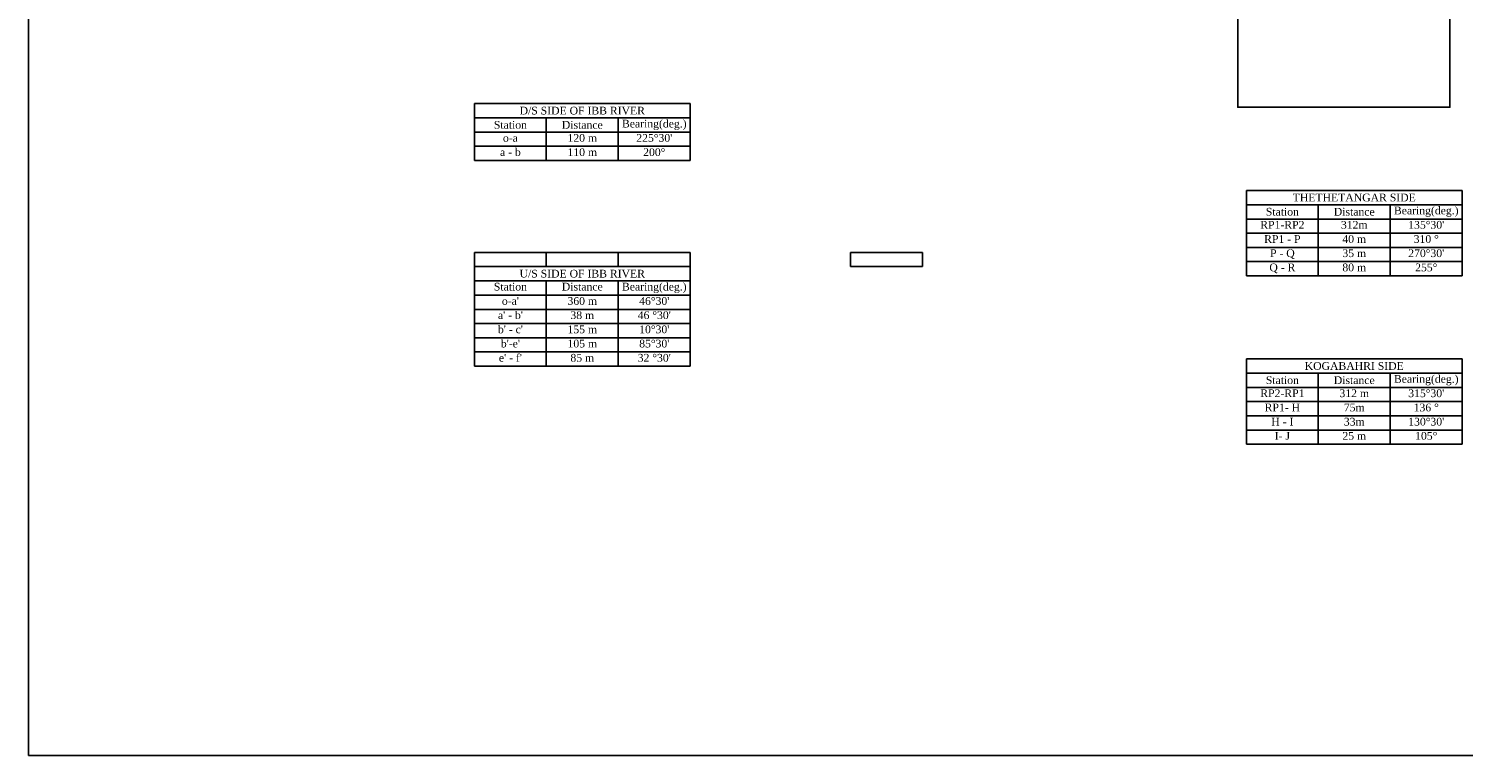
# Model space of a CAD drawing. Header units: millimetres. Extents: x 14111 to 16954, y -2164 to 951.
# Tile 1 of 5: x 14111 to 15223, y -2164 to -1602. Entities that reach past the tile are written whole.
import ezdxf

# ---------------------------------------------------------------- set-up
doc = ezdxf.new("R2010")
doc.units = ezdxf.units.MM
doc.styles.get("Standard").update_dxf_attribs({"font": 'times.ttf', "height": 6})

# ---------------------------------------------------------------- blocks, each defined once
blk = doc.blocks.new('*T13')
at = {"color": 0, "lineweight": -2, "ltscale": 100}
for p, q in [((0, 0), (55.7, 0)), ((0, 0), (0, -11)), ((55.7, 0), (111.5, 0)), ((111.5, 0), (167.2, 0)), ((167.2, 0), (167.2, -11)), ((0, -11), (55.7, -11)), ((0, -11), (0, -22.1)), ((55.7, -11), (111.5, -11)), ((55.7, -11), (55.7, -22.1)), ((111.5, -11), (167.2, -11)), ((111.5, -11), (111.5, -22.1)), ((167.2, -11), (167.2, -22.1)), ((0, -22.1), (55.7, -22.1)), ((0, -22.1), (0, -33.1)), ((55.7, -22.1), (111.5, -22.1)), ((55.7, -22.1), (55.7, -33.1)), ((111.5, -22.1), (167.2, -22.1)), ((111.5, -22.1), (111.5, -33.1)), ((167.2, -22.1), (167.2, -33.1)), ((0, -33.1), (55.7, -33.1)), ((0, -33.1), (0, -44.1)), ((55.7, -33.1), (111.5, -33.1)), ((55.7, -33.1), (55.7, -44.1)), ((111.5, -33.1), (167.2, -33.1)), ((111.5, -33.1), (111.5, -44.1)), ((167.2, -33.1), (167.2, -44.1)), ((0, -44.1), (55.7, -44.1)), ((0, -44.1), (0, -55.1)), ((55.7, -44.1), (111.5, -44.1)), ((55.7, -44.1), (55.7, -55.1)), ((111.5, -44.1), (167.2, -44.1)), ((111.5, -44.1), (111.5, -55.1)), ((167.2, -44.1), (167.2, -55.1)), ((0, -55.1), (55.7, -55.1)), ((0, -55.1), (0, -66.1)), ((55.7, -55.1), (111.5, -55.1)), ((55.7, -55.1), (55.7, -66.1)), ((111.5, -55.1), (167.2, -55.1)), ((111.5, -55.1), (111.5, -66.1)), ((167.2, -55.1), (167.2, -66.1)), ((0, -66.1), (55.7, -66.1)), ((55.7, -66.1), (111.5, -66.1)), ((111.5, -66.1), (167.2, -66.1))]:
    blk.add_line(p, q, dxfattribs=at)
at = {"color": 0, "ltscale": 100, "char_height": 6}
for s, insert, width, attachment_point in [('KOGABAHRI SIDE', (83.6, -5.5), 164.233, 5), ('Station', (27.9, -16.5), 52.744, 5), ('Distance', (83.6, -16.5), 52.744, 5), ('Bearing(deg.)', (139.4, -16.5), 52.744, 5), ('RP2-RP1', (27.9, -23.6), 52.744, 2), ('312 m', (83.6, -23.6), 52.744, 2), ("315%%D30'", (139.4, -23.6), 52.744, 2), ('RP1- H', (27.9, -34.6), 52.744, 2), ('75m', (83.6, -34.6), 52.744, 2), ('136 %%D', (139.4, -34.6), 52.744, 2), ('H - I', (27.9, -45.6), 52.744, 2), ('33m', (83.6, -45.6), 52.744, 2), ("130%%D30'", (139.4, -45.6), 52.744, 2), ('I- J', (27.9, -56.6), 52.744, 2), ('25 m', (83.6, -56.6), 52.744, 2), ('105%%D', (139.4, -56.6), 52.744, 2)]:
    blk.add_mtext(s, dxfattribs=dict(at, insert=insert, width=width, attachment_point=attachment_point))
blk = doc.blocks.new('*T14')
at = {"color": 0, "lineweight": -2, "ltscale": 100}
for p, q in [((0, 0), (55.7, 0)), ((0, 0), (0, -11)), ((0, -11), (55.7, -11)), ((0, -11), (0, -22.1)), ((55.7, 0), (111.5, 0)), ((55.7, -11), (111.5, -11)), ((55.7, -11), (55.7, -22.1)), ((111.5, 0), (167.2, 0)), ((111.5, -11), (167.2, -11)), ((111.5, -11), (111.5, -22.1)), ((167.2, 0), (167.2, -11)), ((167.2, -11), (167.2, -22.1)), ((0, -22.1), (55.7, -22.1)), ((0, -22.1), (0, -33.1)), ((55.7, -22.1), (111.5, -22.1)), ((55.7, -22.1), (55.7, -33.1)), ((111.5, -22.1), (167.2, -22.1)), ((111.5, -22.1), (111.5, -33.1)), ((167.2, -22.1), (167.2, -33.1)), ((0, -33.1), (55.7, -33.1)), ((0, -33.1), (0, -44.1)), ((55.7, -33.1), (111.5, -33.1)), ((55.7, -33.1), (55.7, -44.1)), ((111.5, -33.1), (167.2, -33.1)), ((111.5, -33.1), (111.5, -44.1)), ((167.2, -33.1), (167.2, -44.1)), ((0, -44.1), (55.7, -44.1)), ((0, -44.1), (0, -55.1)), ((55.7, -44.1), (111.5, -44.1)), ((55.7, -44.1), (55.7, -55.1)), ((111.5, -44.1), (167.2, -44.1)), ((111.5, -44.1), (111.5, -55.1)), ((167.2, -44.1), (167.2, -55.1)), ((0, -55.1), (55.7, -55.1)), ((0, -55.1), (0, -66.1)), ((55.7, -55.1), (111.5, -55.1)), ((55.7, -55.1), (55.7, -66.1)), ((111.5, -55.1), (167.2, -55.1)), ((111.5, -55.1), (111.5, -66.1)), ((167.2, -55.1), (167.2, -66.1)), ((0, -66.1), (55.7, -66.1)), ((55.7, -66.1), (111.5, -66.1)), ((111.5, -66.1), (167.2, -66.1))]:
    blk.add_line(p, q, dxfattribs=at)
at = {"color": 0, "ltscale": 100, "char_height": 6}
for s, insert, width, attachment_point in [('THETHETANGAR SIDE ', (83.6, -5.5), 164.233, 5), ('Station', (27.9, -16.5), 52.744, 5), ('Distance', (83.6, -16.5), 52.744, 5), ('Bearing(deg.)', (139.4, -16.5), 52.744, 5), ('RP1-RP2', (27.9, -23.6), 52.744, 2), ('312m', (83.6, -23.6), 52.744, 2), ("135%%D30'", (139.4, -23.6), 52.744, 2), ('RP1 - P', (27.9, -34.6), 52.744, 2), ('40 m', (83.6, -34.6), 52.744, 2), ('310 %%D', (139.4, -34.6), 52.744, 2), ('P - Q', (27.9, -45.6), 52.744, 2), ('35 m', (83.6, -45.6), 52.744, 2), ("270%%D30'", (139.4, -45.6), 52.744, 2), ('Q - R', (27.9, -56.6), 52.744, 2), ('80 m', (83.6, -56.6), 52.744, 2), ('255%%D', (139.4, -56.6), 52.744, 2)]:
    blk.add_mtext(s, dxfattribs=dict(at, insert=insert, width=width, attachment_point=attachment_point))
blk = doc.blocks.new('*T15')
at = {"color": 0, "lineweight": -2, "ltscale": 100}
for p, q in [((0, 0), (55.7, 0)), ((0, 0), (0, -11)), ((55.7, 0), (111.5, 0)), ((55.7, 0), (55.7, -11)), ((111.5, 0), (167.2, 0)), ((111.5, 0), (111.5, -11)), ((167.2, 0), (167.2, -11)), ((0, -11), (55.7, -11)), ((0, -11), (0, -22)), ((55.7, -11), (111.5, -11)), ((111.5, -11), (167.2, -11)), ((167.2, -11), (167.2, -22)), ((0, -22), (55.7, -22)), ((0, -22), (0, -33.1)), ((55.7, -22), (111.5, -22)), ((55.7, -22), (55.7, -33.1)), ((111.5, -22), (167.2, -22)), ((111.5, -22), (111.5, -33.1)), ((167.2, -22), (167.2, -33.1)), ((0, -33.1), (55.7, -33.1)), ((0, -33.1), (0, -44.1)), ((55.7, -33.1), (111.5, -33.1)), ((55.7, -33.1), (55.7, -44.1)), ((111.5, -33.1), (167.2, -33.1)), ((111.5, -33.1), (111.5, -44.1)), ((167.2, -33.1), (167.2, -44.1)), ((0, -44.1), (55.7, -44.1)), ((0, -44.1), (0, -55.1)), ((55.7, -44.1), (111.5, -44.1)), ((55.7, -44.1), (55.7, -55.1)), ((111.5, -44.1), (167.2, -44.1)), ((111.5, -44.1), (111.5, -55.1)), ((167.2, -44.1), (167.2, -55.1)), ((0, -55.1), (55.7, -55.1)), ((0, -55.1), (0, -66.1)), ((55.7, -55.1), (111.5, -55.1)), ((55.7, -55.1), (55.7, -66.1)), ((111.5, -55.1), (167.2, -55.1)), ((111.5, -55.1), (111.5, -66.1)), ((167.2, -55.1), (167.2, -66.1)), ((0, -66.1), (55.7, -66.1)), ((0, -66.1), (0, -77.1)), ((55.7, -66.1), (111.5, -66.1)), ((55.7, -66.1), (55.7, -77.1)), ((111.5, -66.1), (167.2, -66.1)), ((111.5, -66.1), (111.5, -77.1)), ((167.2, -66.1), (167.2, -77.1)), ((0, -77.1), (55.7, -77.1)), ((0, -77.1), (0, -88.1)), ((55.7, -77.1), (111.5, -77.1)), ((55.7, -77.1), (55.7, -88.1)), ((111.5, -77.1), (167.2, -77.1)), ((111.5, -77.1), (111.5, -88.1)), ((167.2, -77.1), (167.2, -88.1)), ((0, -88.1), (55.7, -88.1)), ((55.7, -88.1), (111.5, -88.1)), ((111.5, -88.1), (167.2, -88.1))]:
    blk.add_line(p, q, dxfattribs=at)
at = {"color": 0, "ltscale": 100, "char_height": 6}
for s, insert, width, attachment_point in [('U/S SIDE OF IBB RIVER', (83.6, -16.5), 164.233, 5), ('Station', (27.9, -23.5), 52.744, 2), ('Distance', (83.6, -23.5), 52.744, 2), ('Bearing(deg.)', (139.4, -23.5), 52.744, 2), ("o-a'", (27.9, -34.6), 52.744, 2), ('360 m', (83.6, -34.6), 52.744, 2), ("46%%D30'", (139.4, -34.6), 52.744, 2), ("a' - b'", (27.9, -45.6), 52.744, 2), ('38 m', (83.6, -45.6), 52.744, 2), ("46 %%D30'", (139.4, -45.6), 52.744, 2), ("b' - c'", (27.9, -56.6), 52.744, 2), ('155 m', (83.6, -56.6), 52.744, 2), ("10%%D30'", (139.4, -56.6), 52.744, 2), ("b'-e'", (27.9, -67.6), 52.744, 2), ('105 m', (83.6, -67.6), 52.744, 2), ("85%%D30'", (139.4, -67.6), 52.744, 2), ("e' - f'", (27.9, -78.6), 52.744, 2), ('85 m', (83.6, -78.6), 52.744, 2), ("32 %%D30'", (139.4, -78.6), 52.744, 2)]:
    blk.add_mtext(s, dxfattribs=dict(at, insert=insert, width=width, attachment_point=attachment_point))
blk = doc.blocks.new('*T16')
at = {"color": 0, "lineweight": -2, "ltscale": 100}
for p, q in [((0, 0), (55.7, 0)), ((0, 0), (0, -11)), ((55.7, 0), (111.5, 0)), ((111.5, 0), (167.2, 0)), ((167.2, 0), (167.2, -11)), ((0, -11), (55.7, -11)), ((0, -11), (0, -22.1)), ((55.7, -11), (111.5, -11)), ((55.7, -11), (55.7, -22.1)), ((111.5, -11), (167.2, -11)), ((111.5, -11), (111.5, -22.1)), ((167.2, -11), (167.2, -22.1)), ((0, -22.1), (55.7, -22.1)), ((0, -22.1), (0, -33.1)), ((55.7, -22.1), (111.5, -22.1)), ((55.7, -22.1), (55.7, -33.1)), ((111.5, -22.1), (167.2, -22.1)), ((111.5, -22.1), (111.5, -33.1)), ((167.2, -22.1), (167.2, -33.1)), ((0, -33.1), (55.7, -33.1)), ((0, -33.1), (0, -44.1)), ((55.7, -33.1), (111.5, -33.1)), ((55.7, -33.1), (55.7, -44.1)), ((111.5, -33.1), (167.2, -33.1)), ((111.5, -33.1), (111.5, -44.1)), ((167.2, -33.1), (167.2, -44.1)), ((0, -44.1), (55.7, -44.1)), ((55.7, -44.1), (111.5, -44.1)), ((111.5, -44.1), (167.2, -44.1))]:
    blk.add_line(p, q, dxfattribs=at)
at = {"color": 0, "ltscale": 100, "char_height": 6}
for s, insert, width, attachment_point in [('D/S SIDE OF IBB RIVER', (83.6, -5.5), 164.233, 5), ('Station', (27.9, -16.5), 52.744, 5), ('Distance', (83.6, -16.5), 52.744, 5), ('Bearing(deg.)', (139.4, -16.5), 52.744, 5), ('o-a', (27.9, -23.6), 52.744, 2), ('120 m', (83.6, -23.6), 52.744, 2), ("225%%D30'", (139.4, -23.6), 52.744, 2), ('a - b', (27.9, -34.6), 52.744, 2), ('110 m', (83.6, -34.6), 52.744, 2), ('200%%D', (139.4, -34.6), 52.744, 2)]:
    blk.add_mtext(s, dxfattribs=dict(at, insert=insert, width=width, attachment_point=attachment_point))
blk = doc.blocks.new('*T17')
at = {"color": 0, "lineweight": -2, "ltscale": 100}
for p, q in [((0, 0), (55.7, 0)), ((0, 0), (0, -11)), ((55.7, 0), (55.7, -11)), ((0, -11), (55.7, -11))]:
    blk.add_line(p, q, dxfattribs=at)
blk = doc.blocks.new('*T18')
at = {"color": 0, "lineweight": -2, "ltscale": 100}
for p, q in [((0, 0), (55.7, 0)), ((0, 0), (0, -11)), ((55.7, 0), (55.7, -11)), ((0, -11), (55.7, -11))]:
    blk.add_line(p, q, dxfattribs=at)

msp = doc.modelspace()

# ---------------------------------------------------------------- linework, layer by layer
at = {"ltscale": 100}
for points in [[(16647.8, -2164.5), (14110.8, -2164.5), (14110.8, -693.5), (16647.8, -693.5)], [(15047.9, -1491.5), (15212.3, -1491.5), (15212.3, -1662.4), (15047.9, -1662.4)]]:
    msp.add_lwpolyline(points, close=True, dxfattribs=at)

# ---------------------------------------------------------------- block references
for name, p in [('*T16', (14456.3, -1659.6)), ('*T14', (15054.6, -1726.9)), ('*T15', (14456.3, -1774.9)), ('*T17', (14456.3, -1774.9)), ('*T18', (14747.9, -1774.9)), ('*T13', (15054.6, -1857.4))]:
    msp.add_blockref(name, p)

doc.saveas('drawing.dxf')
